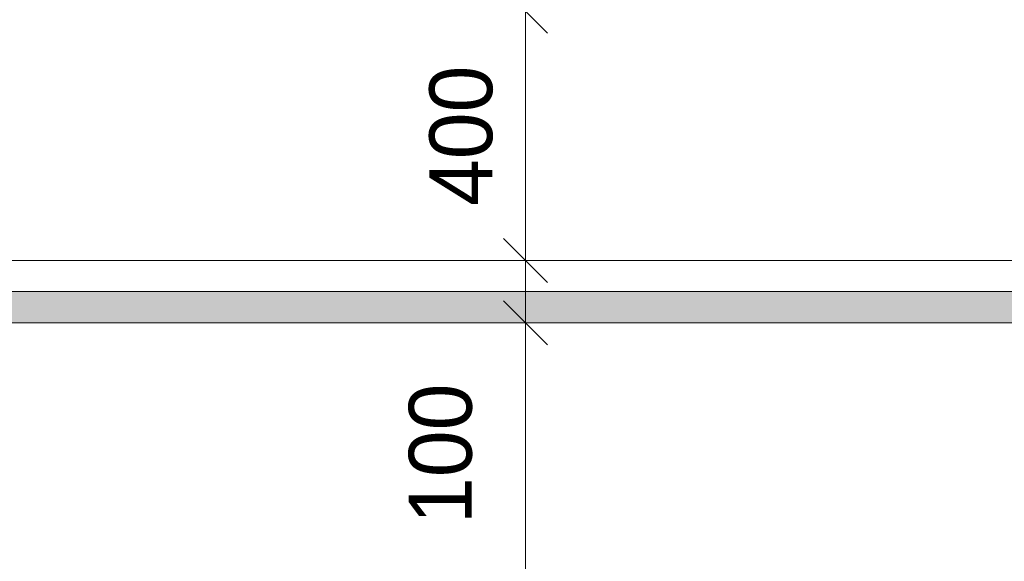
# Model space of a CAD drawing. Header units: millimetres. Extents: x -10538 to 13100, y -15694 to 32605.
# Tile 191 of 203: x 5388 to 6969, y 28877 to 29746. Entities that reach past the tile are written whole.
import ezdxf

# ---------------------------------------------------------------- set-up
doc = ezdxf.new("R2010")
doc.units = ezdxf.units.MM
doc.header["$LTSCALE"] = 100
doc.header["$PDMODE"] = 1
doc.header["$PDSIZE"] = -2
doc.layers.get('0').update_dxf_attribs({"lineweight": 5})
for name, color, linetype, lineweight in [('Dimension', 7, 'Continuous', 9), ('Geen', 7, 'Continuous', 9), ('none', 7, 'Continuous', 13)]:
    doc.layers.add(name, color=color, linetype=linetype, lineweight=lineweight)
doc.styles.add('Century Gothic', font='Century-Gothic_9791.ttf')
doc.dimstyles.new('Arch_PUUUR', dxfattribs={"dimtxt": 101.056134, "dimasz": 70.693359, "dimexe": 100, "dimexo": 159, "dimgap": 100, "dimtad": 1, "dimdec": 4, "dimtxsty": 'Century Gothic', "dimblk": 'VW_SLASH', "dimblk1": 'VW_SLASH', "dimblk2": 'VW_SLASH', "dimcen": 0, "dimdle": 100, "dimazin": 0, "dimtfac": 0.8, "dimtdec": 4, "dimtix": 1, "dimtmove": 0, "dimatfit": 0, "dimldrblk": 'VW_SLASH-1', "dimfxl": 1, "dimfrac": 2, "dimtolj": 1, "dimarcsym": 0})

# ---------------------------------------------------------------- blocks, each defined once
blk = doc.blocks.new('VW_SLASH')
at = {"color": 0, "linetype": 'ByBlock', "lineweight": -2, "transparency": 16777216}
blk.add_line((1.415, 0), (-1, 0), dxfattribs=at)
at = {"color": 0, "linetype": 'Continuous', "lineweight": 20, "transparency": 16777216, "flags": 128}
blk.add_lwpolyline([(0.5, 0.5), (-0.5, -0.5)], dxfattribs=at)
blk = doc.blocks.new('*D122')
at = {"layer": 'Defpoints', "color": 0, "transparency": 33554687}
for p in [(6200, 30020), (6705.4, 30020), (6555.3, 29760)]:
    blk.add_point(p, dxfattribs=at)
at = {"layer": 'Dimension', "color": 0, "linetype": 'Continuous', "lineweight": -2, "transparency": 33554687}
for p, q in [((6546.4, 30020), (6100, 30020)), ((6200, 29830.7), (6200, 29949.3)), ((6396.3, 29760), (6100, 29760))]:
    blk.add_line(p, q, dxfattribs=at)
at = {"layer": 'Dimension', "color": 0, "lineweight": -2, "xscale": 70.693359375, "yscale": 70.693359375, "zscale": 70.693359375}
for p, rotation in [((6200, 30020), 90), ((6200, 29760), 270)]:
    blk.add_blockref('VW_SLASH', p, dxfattribs=dict(at, rotation=rotation))
at = {"layer": 'Dimension', "color": 0, "lineweight": 5, "transparency": 33554687, "insert": (6042.2, 29890), "char_height": 101.06, "attachment_point": 5, "rotation": 90, "style": 'Century Gothic'}
blk.add_mtext('\\A1;260', dxfattribs=at)
blk = doc.blocks.new('VW_SLASH-1')
at = {"color": 0, "linetype": 'ByBlock', "lineweight": -2, "transparency": 16777216}
blk.add_line((1.415, 0), (-1, 0), dxfattribs=at)
at = {"color": 0, "linetype": 'Continuous', "lineweight": 20, "transparency": 16777216, "flags": 128}
blk.add_lwpolyline([(0.751, 0.751), (-0.751, -0.751)], dxfattribs=at)
blk = doc.blocks.new('*D123')
at = {"layer": 'Defpoints', "color": 0, "transparency": 33554687}
for p in [(6200, 29760), (6555.3, 29760), (6555.3, 29359.9)]:
    blk.add_point(p, dxfattribs=at)
at = {"layer": 'Dimension', "color": 0, "linetype": 'Continuous', "lineweight": -2, "transparency": 33554687}
for p, q in [((6396.3, 29760), (6100, 29760)), ((6200, 29430.6), (6200, 29689.3)), ((6396.3, 29359.9), (6100, 29359.9))]:
    blk.add_line(p, q, dxfattribs=at)
at = {"layer": 'Dimension', "color": 0, "lineweight": -2, "xscale": 70.693359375, "yscale": 70.693359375, "zscale": 70.693359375}
for p, rotation in [((6200, 29760), 90), ((6200, 29359.9), 270)]:
    blk.add_blockref('VW_SLASH', p, dxfattribs=dict(at, rotation=rotation))
at = {"layer": 'Dimension', "color": 0, "lineweight": 5, "transparency": 33554687, "insert": (6096.9, 29559.9), "char_height": 101.06, "attachment_point": 5, "rotation": 90, "style": 'Century Gothic'}
blk.add_mtext('\\A1;400', dxfattribs=at)
blk = doc.blocks.new('*D124')
at = {"layer": 'Defpoints', "color": 0, "transparency": 33554687}
for p in [(6200, 29359.9), (6555.3, 29359.9), (5513.6, 29259.9)]:
    blk.add_point(p, dxfattribs=at)
at = {"layer": 'Dimension', "color": 0, "linetype": 'Continuous', "lineweight": -2, "transparency": 33554687}
for p, q in [((6200, 29430.6), (6200, 29501.3)), ((6396.3, 29359.9), (6100, 29359.9)), ((6200, 29259.9), (6200, 29359.9)), ((5672.6, 29259.9), (6300, 29259.9)), ((6200, 29189.2), (6200, 29118.5))]:
    blk.add_line(p, q, dxfattribs=at)
at = {"layer": 'Dimension', "color": 0, "lineweight": -2, "xscale": 70.693359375, "yscale": 70.693359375, "zscale": 70.693359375}
for p, rotation in [((6200, 29359.9), 270), ((6200, 29259.9), 90)]:
    blk.add_blockref('VW_SLASH', p, dxfattribs=dict(at, rotation=rotation))
at = {"layer": 'Dimension', "color": 0, "lineweight": 5, "transparency": 33554687, "insert": (6063.9, 29049.5), "char_height": 101.06, "attachment_point": 5, "rotation": 90, "style": 'Century Gothic'}
blk.add_mtext('\\A1;100', dxfattribs=at)
blk = doc.blocks.new('*D125')
at = {"layer": 'Defpoints', "color": 0, "transparency": 33554687}
for p in [(5513.6, 29259.9), (6200, 29259.9), (6857.6, 26630)]:
    blk.add_point(p, dxfattribs=at)
at = {"layer": 'Dimension', "color": 0, "linetype": 'Continuous', "lineweight": -2, "transparency": 33554687}
for p, q in [((5672.6, 29259.9), (6300, 29259.9)), ((6200, 26700.7), (6200, 29189.2)), ((6698.6, 26630), (6100, 26630))]:
    blk.add_line(p, q, dxfattribs=at)
at = {"layer": 'Dimension', "color": 0, "lineweight": -2, "xscale": 70.693359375, "yscale": 70.693359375, "zscale": 70.693359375}
for p, rotation in [((6200, 29259.9), 90), ((6200, 26630), 270)]:
    blk.add_blockref('VW_SLASH', p, dxfattribs=dict(at, rotation=rotation))
at = {"layer": 'Dimension', "color": 0, "lineweight": 5, "transparency": 33554687, "insert": (6096.9, 27944.9), "char_height": 101.06, "attachment_point": 5, "rotation": 90, "style": 'Century Gothic'}
blk.add_mtext('\\A1;2630', dxfattribs=at)
blk = doc.blocks.new('Groep-92')
at = {"layer": 'Geen', "linetype": 'Continuous', "lineweight": 0, "true_color": 0xcccccc, "transparency": 33554687}
blk.add_hatch(color=254, dxfattribs=at).paths.add_polyline_path([(-215.8, 29309.9), (9786.9, 29309.9), (9786.9, 29259.9), (-215.8, 29259.9)])
at = {"layer": 'Geen', "color": 7, "linetype": 'Continuous', "lineweight": 9, "transparency": 33554687, "flags": 128}
for points in [[(-215.8, 29359.9), (9786.9, 29359.9), (9786.9, 29309.9), (-215.8, 29309.9)], [(-215.8, 29309.9), (9786.9, 29309.9), (9786.9, 29259.9), (-215.8, 29259.9)]]:
    blk.add_lwpolyline(points, close=True, dxfattribs=at)
at = {"layer": 'Dimension', "color": 5, "linetype": 'Continuous', "lineweight": 5, "true_color": 0x0000ff, "transparency": 33554687}
for base, p1, p2, override, picture, middle in [((6200, 30020), (6555.3, 29760), (6705.4, 30020), {"dimgap": 71.766667, "dimdec": 0, "dimpost": '<>', "dimtxsty": 'Century Gothic', "dimtmove": 2}, '*D122', (6042.2, 29890)), ((6200, 29359.9), (5513.6, 29259.9), (6555.3, 29359.9), {"dimgap": 50, "dimdec": 0, "dimpost": '<>', "dimtxsty": 'Century Gothic', "dimtix": 0, "dimtmove": 2}, '*D124', (6063.9, 29049.5))]:
    dim = blk.add_linear_dim(base=base, p1=p1, p2=p2, angle=270, dimstyle='Arch_PUUUR', override=override, dxfattribs=at)
    dim.commit()
    dim.dimension.update_dxf_attribs({"geometry": picture, "text_midpoint": middle, "dimtype": 160})
for base, p1, p2, picture, middle in [((6200, 29760), (6555.3, 29359.9), (6555.3, 29760), '*D123', (6096.9, 29559.9)), ((6200, 29259.9), (6857.6, 26630), (5513.6, 29259.9), '*D125', (6096.9, 27944.9))]:
    dim = blk.add_linear_dim(base=base, p1=p1, p2=p2, angle=270, dimstyle='Arch_PUUUR', override={"dimgap": 50, "dimdec": 0, "dimpost": '<>', "dimtxsty": 'Century Gothic', "dimtmove": 2}, dxfattribs=at)
    dim.commit()
    dim.dimension.update_dxf_attribs({"geometry": picture, "text_midpoint": middle})

msp = doc.modelspace()

# ---------------------------------------------------------------- block references
at = {"layer": 'none', "color": 7}
msp.add_blockref('Groep-92', (0, 0), dxfattribs=at)

doc.saveas('drawing.dxf')
